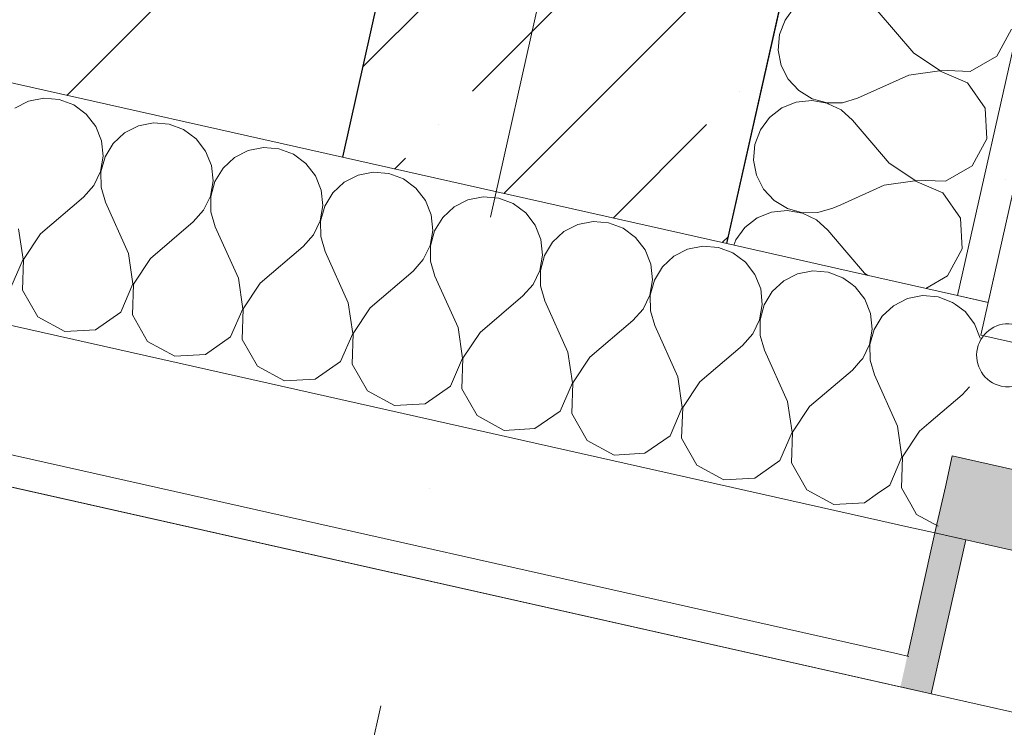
# Model space of a CAD drawing. Header units: millimetres. Extents: x -7218036 to -6523761, y 6117771 to 6337028.
# Tile 51 of 223: x -7156968 to -7156344, y 6129865 to 6130313. Entities that reach past the tile are written whole.
import ezdxf
from ezdxf.enums import TextEntityAlignment as Align

# ---------------------------------------------------------------- set-up
doc = ezdxf.new("R2010")
doc.units = ezdxf.units.MM
doc.header["$MEASUREMENT"] = 0
doc.linetypes.add('Штрихпунктирная', pattern=[670.277762, 352.777767, -176.388884, 0, -141.111112])
for name, color, linetype in [('S - квартира_помещение.АР', 7, 'Continuous'), ('АР-Ограждения _балкона _ лоджии.АР', 7, 'Continuous'), ('АР-Стены внешние_Балконы _ лоджии.АР', 7, 'Continuous'), ('АР-Стены_внешние_.АР', 7, 'Continuous'), ('АР-Чертеж-Оси_Осевые размеры.АР', 7, 'Continuous')]:
    doc.layers.add(name, color=color, linetype=linetype)
for name, color, linetype, lineweight in [('АР-Ограждения _балкона _ лоджии.АР_Ном._пера__1', 7, 'Continuous', 0), ('АР-Стены внешние_Балконы _ лоджии.АР_Ном._пера__1', 7, 'Continuous', 0), ('АР-Стены_внешние_.АР_Ном._пера__1', 7, 'Continuous', 30), ('АР-Стены_внешние_.АР_Ном._пера__120', 7, 'Continuous', 0), ('АР-Чертеж-Оси_Осевые размеры.АР_Ном._пера__120', 7, 'Continuous', 0), ('Окна Archicad_Ном._пера__120', 7, 'Continuous', 0)]:
    doc.layers.add(name, color=color, linetype=linetype, lineweight=lineweight)
doc.styles.add('РЎР“Р•РќР•Р\xa0Р\x98Р\xa0_РЎРўР\x98Р›Р¬_2', font='GOTHIC.TTF')

# ---------------------------------------------------------------- blocks, each defined once
blk = doc.blocks.new('Стена_144_7', base_point=(-7156719.67, 6130421.18))
at = {"layer": 'АР-Стены_внешние_.АР', "linetype": 'Continuous', "lineweight": 0, "true_color": 0x000000}
h = blk.add_hatch(dxfattribs=at)
h.set_pattern_fill('ЖЕЛЕЗОБЕТОН__PROJECT__0007', color=18, style=0, pattern_type=2)
h.set_pattern_definition([(45, (-6566190.34, 6562677.8), (-84.852814, 84.852814), []), (45, (-6566232.77, 6562720.22), (-84.852814, 84.852814), [90, -30, 0, -30])])
h.paths.add_polyline_path([(-7156475.74, 6130366.4), (-7156719.67, 6130421.18), (-7156763.49, 6130226.04), (-7156519.57, 6130171.26)])
at = {"layer": 'АР-Стены_внешние_.АР_Ном._пера__1', "color": 7, "linetype": 'Continuous', "lineweight": 30}
for p, q in [((-7156719.67, 6130421.18), (-7156763.49, 6130226.04)), ((-7156519.57, 6130171.26), (-7156475.74, 6130366.4))]:
    blk.add_line(p, q, dxfattribs=at)
at = {"layer": 'АР-Стены_внешние_.АР_Ном._пера__1', "color": 7, "linetype": 'Continuous', "lineweight": 15}
blk.add_line((-7156763.49, 6130226.04), (-7156519.57, 6130171.26), dxfattribs=at)
blk = doc.blocks.new('*X330', base_point=(-6566190.34, 6562677.79))
at = {"layer": 'АР-Стены_внешние_.АР_Ном._пера__1', "color": 7, "linetype": 'Continuous', "lineweight": 0}
for p, q in [((-7156471.16, 6130365.37), (-7156471.3, 6130363.68)), ((-7156471.3, 6130363.68), (-7156469.4, 6130354.01)), ((-7156469.4, 6130354.01), (-7156466.62, 6130348.56)), ((-7156464.14, 6130328.94), (-7156469.03, 6130326.98)), ((-7156469.03, 6130326.98), (-7156476.82, 6130320.95)), ((-7156476.82, 6130320.95), (-7156482.68, 6130313.03)), ((-7156482.68, 6130313.03), (-7156486.14, 6130303.8)), ((-7156486.14, 6130303.8), (-7156486.95, 6130293.98)), ((-7156486.95, 6130293.98), (-7156485.05, 6130284.31)), ((-7156485.05, 6130284.31), (-7156480.58, 6130275.53)), ((-7156480.58, 6130275.53), (-7156473.88, 6130268.31)), ((-7156473.88, 6130268.31), (-7156465.46, 6130263.19)), ((-7156475.53, 6130260.95), (-7156484.68, 6130257.29)), ((-7156465.73, 6130261.98), (-7156475.53, 6130260.95)), ((-7156456.02, 6130260.29), (-7156465.73, 6130261.98)), ((-7156465.46, 6130263.19), (-7156455.96, 6130260.57)), ((-7156455.39, 6130259.98), (-7156456.02, 6130260.29)), ((-7156455.96, 6130260.57), (-7156455.47, 6130260.57)), ((-7156484.68, 6130257.29), (-7156492.47, 6130251.26)), ((-7156492.47, 6130251.26), (-7156498.33, 6130243.34)), ((-7156498.33, 6130243.34), (-7156501.79, 6130234.11)), ((-7156501.79, 6130234.11), (-7156502.61, 6130224.29)), ((-7156502.61, 6130224.29), (-7156500.7, 6130214.62)), ((-7156500.7, 6130214.62), (-7156496.23, 6130205.84)), ((-7156496.23, 6130205.84), (-7156489.53, 6130198.62)), ((-7156489.53, 6130198.62), (-7156481.11, 6130193.5)), ((-7156491.18, 6130191.26), (-7156500.33, 6130187.59)), ((-7156481.38, 6130192.29), (-7156491.18, 6130191.26)), ((-7156471.67, 6130190.6), (-7156481.38, 6130192.29)), ((-7156481.11, 6130193.5), (-7156471.61, 6130190.88)), ((-7156471.61, 6130190.88), (-7156461.76, 6130190.95)), ((-7156461.76, 6130190.95), (-7156452.3, 6130193.71)), ((-7156447.27, 6130195.97), (-7156452.3, 6130193.71)), ((-7156500.33, 6130187.59), (-7156508.13, 6130181.57)), ((-7156462.8, 6130186.32), (-7156471.67, 6130190.6)), ((-7156455.43, 6130179.77), (-7156462.8, 6130186.32)), ((-7156508.13, 6130181.57), (-7156513.98, 6130173.64)), ((-7156443.44, 6130165.72), (-7156455.43, 6130179.77)), ((-7156513.98, 6130173.64), (-7156515.24, 6130170.29))]:
    blk.add_line(p, q, dxfattribs=at)
blk = doc.blocks.new('*X331', base_point=(-6566190.34, 6562677.79))
at = {"layer": 'АР-Стены_внешние_.АР_Ном._пера__1', "color": 7, "linetype": 'Continuous', "lineweight": 0}
for p, q in [((-7156400.94, 6130291.99), (-7156424.13, 6130319.16)), ((-7156348.25, 6130290.2), (-7156338.93, 6130307.35)), ((-7156400.94, 6130291.99), (-7156384.7, 6130281.17)), ((-7156365.19, 6130280.5), (-7156348.25, 6130290.2)), ((-7156384.76, 6130280.89), (-7156404.08, 6130278.05)), ((-7156366.84, 6130273.15), (-7156384.76, 6130280.89)), ((-7156384.7, 6130281.17), (-7156365.19, 6130280.5)), ((-7156404.08, 6130278.05), (-7156436.65, 6130263.41)), ((-7156355.67, 6130257.14), (-7156366.84, 6130273.15)), ((-7156455.47, 6130260.57), (-7156446.11, 6130260.64)), ((-7156447.15, 6130256.01), (-7156455.39, 6130259.98)), ((-7156446.11, 6130260.64), (-7156436.65, 6130263.41)), ((-7156439.78, 6130249.47), (-7156447.15, 6130256.01)), ((-7156354.58, 6130237.65), (-7156355.67, 6130257.14)), ((-7156416.6, 6130222.3), (-7156439.78, 6130249.47)), ((-7156363.9, 6130220.5), (-7156354.58, 6130237.65)), ((-7156416.6, 6130222.3), (-7156400.35, 6130211.48)), ((-7156380.84, 6130210.81), (-7156363.9, 6130220.5)), ((-7156400.41, 6130211.2), (-7156419.73, 6130208.36)), ((-7156382.5, 6130203.45), (-7156400.41, 6130211.2)), ((-7156400.35, 6130211.48), (-7156380.84, 6130210.81)), ((-7156419.73, 6130208.36), (-7156447.27, 6130195.97)), ((-7156371.32, 6130187.45), (-7156382.5, 6130203.45)), ((-7156370.23, 6130167.96), (-7156371.32, 6130187.45)), ((-7156379.55, 6130150.81), (-7156370.23, 6130167.96)), ((-7156432.25, 6130152.61), (-7156443.44, 6130165.72)), ((-7156432.25, 6130152.61), (-7156430.08, 6130151.16)), ((-7156393.36, 6130142.91), (-7156379.55, 6130150.81))]:
    blk.add_line(p, q, dxfattribs=at)
blk = doc.blocks.new('Стена_146_7', base_point=(-7156475.74, 6130366.4))
at = {"layer": 'АР-Стены_внешние_.АР', "linetype": 'Continuous', "lineweight": 0, "true_color": 0x000000}
h = blk.add_hatch(dxfattribs=at)
h.set_pattern_fill('ШТУКАТУРКА__ГИПС_01_0007', color=18, style=0, pattern_type=2)
h.set_pattern_definition([(45, (-6566190.34, 6563027.8), (-111.369318, 111.369318), [0, -105, 0, -157.5]), (110, (-6565840.34, 6563027.8), (148.001588, 53.868173), [0, -77, 0, -133])])
h.paths.add_polyline_path([(-7156158.47, 6131094.57), (-7156373.21, 6130138.39), (-7156353.7, 6130134.01), (-7156138.96, 6131090.19)])
at = {"layer": 'АР-Стены_внешние_.АР_Ном._пера__1', "color": 7, "linetype": 'Continuous', "lineweight": 0}
for p, q in [((-7156373.21, 6130138.39), (-7156158.47, 6131094.57)), ((-7156519.57, 6130171.26), (-7156475.74, 6130366.4))]:
    blk.add_line(p, q, dxfattribs=at)
at = {"layer": 'АР-Стены_внешние_.АР_Ном._пера__1', "color": 7, "linetype": 'Continuous', "lineweight": 15}
for p, q in [((-7156519.57, 6130171.26), (-7156441.93, 6130153.82)), ((-7156441.93, 6130153.82), (-7156373.21, 6130138.39)), ((-7156373.21, 6130138.39), (-7156353.7, 6130134.01))]:
    blk.add_line(p, q, dxfattribs=at)
at = {"layer": 'АР-Стены_внешние_.АР_Ном._пера__1', "color": 7, "linetype": 'Continuous', "lineweight": 0, "flags": 128}
blk.add_lwpolyline([(-7156353.7, 6130134.01), (-7156138.96, 6131090.19)], dxfattribs=at)
at = {"layer": 'АР-Стены_внешние_.АР', "color": 7, "lineweight": 0}
for name in ['*X331', '*X330']:
    blk.add_blockref(name, (-6566190.34, 6562677.79), dxfattribs=at)
blk = doc.blocks.new('*X360', base_point=(-6566190.34, 6562677.79))
at = {"layer": 'АР-Стены_внешние_.АР_Ном._пера__1', "color": 7, "linetype": 'Continuous', "lineweight": 0}
for p, q in [((-7156368.41, 6130128.18), (-7156374.5, 6130132.68)), ((-7156362.39, 6130120.39), (-7156368.41, 6130128.18)), ((-7156358.78, 6130111.39), (-7156362.39, 6130120.39)), ((-7156370.21, 6130075.49), (-7156365.7, 6130080.56)), ((-7156391.4, 6130057.4), (-7156370.21, 6130075.49)), ((-7156402.91, 6130006.15), (-7156399.17, 6129999.61)), ((-7156399.17, 6129999.61), (-7156385.55, 6129992.21))]:
    blk.add_line(p, q, dxfattribs=at)
blk = doc.blocks.new('*X361', base_point=(-6566190.34, 6562677.79))
at = {"layer": 'АР-Стены_внешние_.АР_Ном._пера__1', "color": 7, "linetype": 'Continuous', "lineweight": 0}
for p, q in [((-7156438.1, 6130143.83), (-7156440.93, 6130145.92)), ((-7156432.08, 6130136.04), (-7156438.1, 6130143.83)), ((-7156428.41, 6130126.89), (-7156432.08, 6130136.04)), ((-7156405.05, 6130136.41), (-7156413.83, 6130131.94)), ((-7156395.38, 6130138.31), (-7156405.05, 6130136.41)), ((-7156385.56, 6130137.5), (-7156395.38, 6130138.31)), ((-7156376.34, 6130134.04), (-7156385.56, 6130137.5)), ((-7156413.83, 6130131.94), (-7156421.06, 6130125.24)), ((-7156374.5, 6130132.68), (-7156376.34, 6130134.04)), ((-7156427.39, 6130117.09), (-7156428.41, 6130126.89)), ((-7156421.06, 6130125.24), (-7156426.17, 6130116.82)), ((-7156429.08, 6130107.38), (-7156427.39, 6130117.09)), ((-7156426.17, 6130116.82), (-7156428.8, 6130107.32)), ((-7156433.36, 6130098.51), (-7156429.08, 6130107.38)), ((-7156428.8, 6130107.32), (-7156428.72, 6130097.47)), ((-7156434.72, 6130096.97), (-7156433.36, 6130098.51)), ((-7156428.72, 6130097.47), (-7156425.96, 6130088.01)), ((-7156411.31, 6130055.44), (-7156425.96, 6130088.01)), ((-7156408.48, 6130036.12), (-7156411.31, 6130055.44)), ((-7156397.37, 6130052.3), (-7156391.4, 6130057.4)), ((-7156397.37, 6130052.3), (-7156408.2, 6130036.06)), ((-7156416.22, 6130018.2), (-7156408.48, 6130036.12)), ((-7156408.2, 6130036.06), (-7156408.86, 6130016.55)), ((-7156424.04, 6130012.75), (-7156416.22, 6130018.2)), ((-7156408.86, 6130016.55), (-7156402.91, 6130006.15))]:
    blk.add_line(p, q, dxfattribs=at)
blk = doc.blocks.new('*X363', base_point=(-6566190.34, 6562677.79))
at = {"layer": 'АР-Стены_внешние_.АР_Ном._пера__1', "color": 7, "linetype": 'Continuous', "lineweight": 0}
for p, q in [((-7156962.59, 6130261.63), (-7156971.37, 6130257.15)), ((-7156952.92, 6130263.53), (-7156962.59, 6130261.63)), ((-7156943.1, 6130262.72), (-7156952.92, 6130263.53)), ((-7156933.88, 6130259.25), (-7156943.1, 6130262.72)), ((-7156925.95, 6130253.4), (-7156933.88, 6130259.25)), ((-7156919.93, 6130245.6), (-7156925.95, 6130253.4)), ((-7156883.23, 6130247.88), (-7156892.9, 6130245.97)), ((-7156873.41, 6130247.06), (-7156883.23, 6130247.88)), ((-7156864.19, 6130243.6), (-7156873.41, 6130247.06)), ((-7156916.26, 6130236.45), (-7156919.93, 6130245.6)), ((-7156901.68, 6130241.5), (-7156908.9, 6130234.8)), ((-7156892.9, 6130245.97), (-7156901.68, 6130241.5)), ((-7156856.26, 6130237.74), (-7156864.19, 6130243.6)), ((-7156915.24, 6130226.65), (-7156916.26, 6130236.45)), ((-7156908.9, 6130234.8), (-7156914.02, 6130226.38)), ((-7156850.23, 6130229.95), (-7156856.26, 6130237.74)), ((-7156846.57, 6130220.8), (-7156850.23, 6130229.95)), ((-7156823.21, 6130230.32), (-7156831.99, 6130225.85)), ((-7156813.54, 6130232.22), (-7156823.21, 6130230.32)), ((-7156803.72, 6130231.41), (-7156813.54, 6130232.22)), ((-7156794.49, 6130227.95), (-7156803.72, 6130231.41)), ((-7156916.93, 6130216.95), (-7156915.24, 6130226.65)), ((-7156914.02, 6130226.38), (-7156916.64, 6130216.88)), ((-7156831.99, 6130225.85), (-7156839.21, 6130219.15)), ((-7156786.57, 6130222.09), (-7156794.49, 6130227.95)), ((-7156780.54, 6130214.3), (-7156786.57, 6130222.09)), ((-7156921.21, 6130208.07), (-7156916.93, 6130216.95)), ((-7156916.64, 6130216.88), (-7156916.57, 6130207.03)), ((-7156845.54, 6130211), (-7156846.57, 6130220.8)), ((-7156839.21, 6130219.15), (-7156844.33, 6130210.73)), ((-7156743.85, 6130216.57), (-7156753.51, 6130214.67)), ((-7156734.03, 6130215.76), (-7156743.85, 6130216.57)), ((-7156847.23, 6130201.29), (-7156845.54, 6130211)), ((-7156844.33, 6130210.73), (-7156846.95, 6130201.23)), ((-7156776.88, 6130205.15), (-7156780.54, 6130214.3)), ((-7156762.29, 6130210.2), (-7156769.52, 6130203.5)), ((-7156753.51, 6130214.67), (-7156762.29, 6130210.2)), ((-7156724.8, 6130212.3), (-7156734.03, 6130215.76)), ((-7156716.87, 6130206.44), (-7156724.8, 6130212.3)), ((-7156927.75, 6130200.7), (-7156921.21, 6130208.07)), ((-7156916.57, 6130207.03), (-7156913.81, 6130197.57)), ((-7156775.85, 6130195.35), (-7156776.88, 6130205.15)), ((-7156769.52, 6130203.5), (-7156774.64, 6130195.08)), ((-7156710.85, 6130198.64), (-7156716.87, 6130206.44)), ((-7156954.92, 6130177.52), (-7156927.75, 6130200.7)), ((-7156899.16, 6130165), (-7156913.81, 6130197.57)), ((-7156851.51, 6130192.42), (-7156847.23, 6130201.29)), ((-7156846.95, 6130201.23), (-7156846.88, 6130191.38)), ((-7156707.18, 6130189.5), (-7156710.85, 6130198.64)), ((-7156683.82, 6130199.02), (-7156692.6, 6130194.55)), ((-7156674.15, 6130200.92), (-7156683.82, 6130199.02)), ((-7156664.33, 6130200.11), (-7156674.15, 6130200.92)), ((-7156655.11, 6130196.64), (-7156664.33, 6130200.11)), ((-7156858.05, 6130185.05), (-7156851.51, 6130192.42)), ((-7156846.88, 6130191.38), (-7156844.12, 6130181.92)), ((-7156777.54, 6130185.64), (-7156775.85, 6130195.35)), ((-7156774.64, 6130195.08), (-7156777.26, 6130185.58)), ((-7156692.6, 6130194.55), (-7156699.83, 6130187.85)), ((-7156647.18, 6130190.79), (-7156655.11, 6130196.64)), ((-7156641.16, 6130182.99), (-7156647.18, 6130190.79)), ((-7156885.22, 6130161.87), (-7156858.05, 6130185.05)), ((-7156781.82, 6130176.77), (-7156777.54, 6130185.64)), ((-7156777.26, 6130185.58), (-7156777.19, 6130175.72)), ((-7156706.16, 6130179.7), (-7156707.18, 6130189.5)), ((-7156699.83, 6130187.85), (-7156704.94, 6130179.43)), ((-7156604.46, 6130185.27), (-7156614.13, 6130183.37)), ((-7156594.64, 6130184.46), (-7156604.46, 6130185.27)), ((-7156966.02, 6130161.34), (-7156968.85, 6130180.65)), ((-7156829.47, 6130149.35), (-7156844.12, 6130181.92)), ((-7156707.85, 6130169.99), (-7156706.16, 6130179.7)), ((-7156704.94, 6130179.43), (-7156707.57, 6130169.93)), ((-7156637.49, 6130173.85), (-7156641.16, 6130182.99)), ((-7156622.91, 6130178.89), (-7156630.13, 6130172.19)), ((-7156614.13, 6130183.37), (-7156622.91, 6130178.89)), ((-7156585.42, 6130180.99), (-7156594.64, 6130184.46)), ((-7156577.49, 6130175.14), (-7156585.42, 6130180.99)), ((-7156954.92, 6130177.52), (-7156965.74, 6130161.27)), ((-7156788.36, 6130169.4), (-7156781.82, 6130176.77)), ((-7156777.19, 6130175.72), (-7156774.42, 6130166.27)), ((-7156636.46, 6130164.05), (-7156637.49, 6130173.85)), ((-7156630.13, 6130172.19), (-7156635.25, 6130163.77)), ((-7156571.46, 6130167.34), (-7156577.49, 6130175.14)), ((-7156815.53, 6130146.22), (-7156788.36, 6130169.4)), ((-7156759.78, 6130133.69), (-7156774.42, 6130166.27)), ((-7156712.13, 6130161.11), (-7156707.85, 6130169.99)), ((-7156707.57, 6130169.93), (-7156707.49, 6130160.07)), ((-7156567.8, 6130158.19), (-7156571.46, 6130167.34)), ((-7156544.44, 6130167.71), (-7156553.22, 6130163.24)), ((-7156534.77, 6130169.62), (-7156544.44, 6130167.71)), ((-7156524.95, 6130168.8), (-7156534.77, 6130169.62)), ((-7156515.72, 6130165.34), (-7156524.95, 6130168.8)), ((-7156973.76, 6130143.42), (-7156966.02, 6130161.34)), ((-7156965.74, 6130161.27), (-7156966.4, 6130141.77)), ((-7156896.33, 6130145.69), (-7156899.16, 6130165)), ((-7156885.22, 6130161.87), (-7156896.04, 6130145.62)), ((-7156718.67, 6130153.75), (-7156712.13, 6130161.11)), ((-7156707.49, 6130160.07), (-7156704.73, 6130150.61)), ((-7156638.16, 6130154.34), (-7156636.46, 6130164.05)), ((-7156635.25, 6130163.77), (-7156637.87, 6130154.27)), ((-7156553.22, 6130163.24), (-7156560.44, 6130156.54)), ((-7156507.8, 6130159.49), (-7156515.72, 6130165.34)), ((-7156745.84, 6130130.56), (-7156718.67, 6130153.75)), ((-7156642.43, 6130145.46), (-7156638.16, 6130154.34)), ((-7156637.87, 6130154.27), (-7156637.8, 6130144.42)), ((-7156566.77, 6130148.39), (-7156567.8, 6130158.19)), ((-7156560.44, 6130156.54), (-7156565.56, 6130148.12)), ((-7156501.77, 6130151.69), (-7156507.8, 6130159.49)), ((-7156465.07, 6130153.97), (-7156474.74, 6130152.06)), ((-7156455.25, 6130153.15), (-7156465.07, 6130153.97)), ((-7156826.63, 6130130.03), (-7156829.47, 6130149.35)), ((-7156690.08, 6130118.04), (-7156704.73, 6130150.61)), ((-7156568.46, 6130138.69), (-7156566.77, 6130148.39)), ((-7156565.56, 6130148.12), (-7156568.18, 6130138.62)), ((-7156498.11, 6130142.54), (-7156501.77, 6130151.69)), ((-7156483.52, 6130147.59), (-7156490.75, 6130140.89)), ((-7156474.74, 6130152.06), (-7156483.52, 6130147.59)), ((-7156446.03, 6130149.69), (-7156455.25, 6130153.15)), ((-7156440.93, 6130145.92), (-7156446.03, 6130149.69)), ((-7156966.4, 6130141.77), (-7156956.71, 6130124.82)), ((-7156904.07, 6130127.77), (-7156896.33, 6130145.69)), ((-7156896.04, 6130145.62), (-7156896.71, 6130126.11)), ((-7156815.53, 6130146.22), (-7156826.35, 6130129.97)), ((-7156648.98, 6130138.09), (-7156642.43, 6130145.46)), ((-7156637.8, 6130144.42), (-7156635.04, 6130134.96)), ((-7156497.08, 6130132.74), (-7156498.11, 6130142.54)), ((-7156490.75, 6130140.89), (-7156495.87, 6130132.47)), ((-7156676.15, 6130114.91), (-7156648.98, 6130138.09)), ((-7156620.39, 6130102.39), (-7156635.04, 6130134.96)), ((-7156572.74, 6130129.81), (-7156568.46, 6130138.69)), ((-7156568.18, 6130138.62), (-7156568.11, 6130128.77)), ((-7156834.37, 6130112.12), (-7156826.63, 6130130.03)), ((-7156826.35, 6130129.97), (-7156827.02, 6130110.46)), ((-7156756.94, 6130114.38), (-7156759.78, 6130133.69)), ((-7156745.84, 6130130.56), (-7156756.66, 6130114.32)), ((-7156579.28, 6130122.44), (-7156572.74, 6130129.81)), ((-7156568.11, 6130128.77), (-7156565.35, 6130119.31)), ((-7156498.77, 6130123.03), (-7156497.08, 6130132.74)), ((-7156495.87, 6130132.47), (-7156498.49, 6130122.97)), ((-7156956.71, 6130124.82), (-7156939.56, 6130115.5)), ((-7156920.07, 6130116.59), (-7156904.07, 6130127.77)), ((-7156896.71, 6130126.11), (-7156887.02, 6130109.17)), ((-7156606.45, 6130099.26), (-7156579.28, 6130122.44)), ((-7156503.05, 6130114.16), (-7156498.77, 6130123.03)), ((-7156498.49, 6130122.97), (-7156498.42, 6130113.12)), ((-7156939.56, 6130115.5), (-7156920.07, 6130116.59)), ((-7156687.25, 6130098.73), (-7156690.08, 6130118.04)), ((-7156550.7, 6130086.74), (-7156565.35, 6130119.31)), ((-7156850.38, 6130100.94), (-7156834.37, 6130112.12)), ((-7156827.02, 6130110.46), (-7156817.33, 6130093.52)), ((-7156764.68, 6130096.46), (-7156756.94, 6130114.38)), ((-7156756.66, 6130114.32), (-7156757.32, 6130094.81)), ((-7156676.15, 6130114.91), (-7156686.97, 6130098.67)), ((-7156509.59, 6130106.79), (-7156503.05, 6130114.16)), ((-7156498.42, 6130113.12), (-7156495.65, 6130103.66)), ((-7156887.02, 6130109.17), (-7156869.87, 6130099.85)), ((-7156536.76, 6130083.61), (-7156509.59, 6130106.79)), ((-7156481.01, 6130071.09), (-7156495.65, 6130103.66)), ((-7156869.87, 6130099.85), (-7156850.38, 6130100.94)), ((-7156694.99, 6130080.81), (-7156687.25, 6130098.73)), ((-7156686.97, 6130098.67), (-7156687.63, 6130079.16)), ((-7156617.56, 6130083.08), (-7156620.39, 6130102.39)), ((-7156606.45, 6130099.26), (-7156617.27, 6130083.02)), ((-7156817.33, 6130093.52), (-7156800.17, 6130084.2)), ((-7156780.69, 6130085.29), (-7156764.68, 6130096.46)), ((-7156757.32, 6130094.81), (-7156747.63, 6130077.87)), ((-7156467.07, 6130067.96), (-7156439.9, 6130091.14)), ((-7156439.9, 6130091.14), (-7156434.72, 6130096.97)), ((-7156800.17, 6130084.2), (-7156780.69, 6130085.29)), ((-7156547.86, 6130067.43), (-7156550.7, 6130086.74)), ((-7156710.99, 6130069.64), (-7156694.99, 6130080.81)), ((-7156687.63, 6130079.16), (-7156677.94, 6130062.22)), ((-7156625.3, 6130065.16), (-7156617.56, 6130083.08)), ((-7156617.27, 6130083.02), (-7156617.94, 6130063.51)), ((-7156536.76, 6130083.61), (-7156547.58, 6130067.36)), ((-7156747.63, 6130077.87), (-7156730.48, 6130068.55)), ((-7156730.48, 6130068.55), (-7156710.99, 6130069.64)), ((-7156555.6, 6130049.51), (-7156547.86, 6130067.43)), ((-7156547.58, 6130067.36), (-7156548.25, 6130047.86)), ((-7156478.17, 6130051.77), (-7156481.01, 6130071.09)), ((-7156467.07, 6130067.96), (-7156477.89, 6130051.71)), ((-7156677.94, 6130062.22), (-7156660.79, 6130052.9)), ((-7156641.3, 6130053.99), (-7156625.3, 6130065.16)), ((-7156617.94, 6130063.51), (-7156608.25, 6130046.56)), ((-7156660.79, 6130052.9), (-7156641.3, 6130053.99)), ((-7156571.61, 6130038.34), (-7156555.6, 6130049.51)), ((-7156548.25, 6130047.86), (-7156538.56, 6130030.91)), ((-7156485.91, 6130033.86), (-7156478.17, 6130051.77)), ((-7156477.89, 6130051.71), (-7156478.55, 6130032.2)), ((-7156608.25, 6130046.56), (-7156591.1, 6130037.25)), ((-7156591.1, 6130037.25), (-7156571.61, 6130038.34)), ((-7156538.56, 6130030.91), (-7156521.4, 6130021.59)), ((-7156501.92, 6130022.68), (-7156485.91, 6130033.86)), ((-7156478.55, 6130032.2), (-7156468.86, 6130015.26)), ((-7156521.4, 6130021.59), (-7156501.92, 6130022.68)), ((-7156468.86, 6130015.26), (-7156451.71, 6130005.94)), ((-7156432.22, 6130007.03), (-7156424.04, 6130012.75)), ((-7156451.71, 6130005.94), (-7156432.22, 6130007.03))]:
    blk.add_line(p, q, dxfattribs=at)
blk = doc.blocks.new('Стена_163_7', base_point=(-7160329.71, 6131231.93))
at = {"layer": 'АР-Стены_внешние_.АР', "linetype": 'Continuous', "lineweight": 0, "true_color": 0x000000}
h = blk.add_hatch(dxfattribs=at)
h.set_pattern_fill('БЛОКИ_БЕТОННЫЕ_ЭФФЕКТИВН_76', color=18, style=0, pattern_type=2)
h.set_pattern_definition([(45, (-6566190.34, 6562677.8), (-127.27922, 127.27922), [])])
h.paths.add_polyline_path([(-7156719.67, 6130421.18), (-7157548.97, 6130607.43), (-7157592.8, 6130412.29), (-7156763.49, 6130226.04)])
at = {"layer": 'АР-Стены_внешние_.АР_Ном._пера__1', "color": 7, "linetype": 'Continuous', "lineweight": 30}
for p, q in [((-7156719.67, 6130421.18), (-7156763.49, 6130226.04)), ((-7156519.57, 6130171.26), (-7156475.74, 6130366.4))]:
    blk.add_line(p, q, dxfattribs=at)
at = {"layer": 'АР-Стены_внешние_.АР_Ном._пера__1', "color": 7, "linetype": 'Continuous', "lineweight": 15}
for p, q in [((-7157592.8, 6130412.29), (-7156763.49, 6130226.04)), ((-7156763.49, 6130226.04), (-7156519.57, 6130171.26)), ((-7156519.57, 6130171.26), (-7156441.93, 6130153.82)), ((-7156441.93, 6130153.82), (-7156373.21, 6130138.39)), ((-7156373.21, 6130138.39), (-7156353.7, 6130134.01))]:
    blk.add_line(p, q, dxfattribs=at)
at = {"layer": 'АР-Стены_внешние_.АР_Ном._пера__1', "color": 7, "linetype": 'Continuous', "lineweight": 0}
for p, q in [((-7156519.57, 6130171.26), (-7156475.74, 6130366.4)), ((-7157625.67, 6130265.93), (-7156421.86, 6129995.58)), ((-7157643.2, 6130187.88), (-7156411.16, 6129911.18)), ((-7156421.86, 6129995.58), (-7156406.08, 6129992.03)), ((-7156406.08, 6129992.03), (-7156386.57, 6129987.65)), ((-7156411.16, 6129911.18), (-7156404.1, 6129909.6))]:
    blk.add_line(p, q, dxfattribs=at)
at = {"layer": 'АР-Стены_внешние_.АР_Ном._пера__1', "color": 7, "linetype": 'Continuous', "lineweight": 0, "flags": 128}
blk.add_lwpolyline([(-7157647.58, 6130168.36), (-7156408.48, 6129890.08)], dxfattribs=at)
at = {"layer": 'АР-Стены_внешние_.АР', "color": 7, "lineweight": 0}
for name in ['*X363', '*X361', '*X360']:
    blk.add_blockref(name, (-6566190.34, 6562677.79), dxfattribs=at)
blk = doc.blocks.new('Ограждение_4_7', base_point=(-6566190.34, 6562677.79))
at = {"layer": 'АР-Ограждения _балкона _ лоджии.АР_Ном._пера__1', "color": 7, "linetype": 'Continuous', "lineweight": 0, "flags": 128}
blk.add_lwpolyline([(-7156336.74, 6130119.95, 1), (-7156345.51, 6130080.92, 1)], format="xyb", close=True, dxfattribs=at)
blk = doc.blocks.new('Стандартный Маркер Сетки[71]_7', base_point=(-7153141.2, 6145897.88))
at = {"layer": 'АР-Чертеж-Оси_Осевые размеры.АР_Ном._пера__120', "color": 7, "linetype": 'Штрихпунктирная', "lineweight": 0}
blk.add_line((-7153360.33, 6144922.18), (-7157918.97, 6124625), dxfattribs=at)
at = {"layer": 'АР-Чертеж-Оси_Осевые размеры.АР_Ном._пера__120', "color": 7, "lineweight": 0, "style": 'РЎР“Р•РќР•Р\xa0Р\x98Р\xa0_РЎРўР\x98Р›Р¬_2'}
blk.add_attdef('AC_MarkerText_1', text='', height=350, rotation=347.34172, dxfattribs=at).set_placement((-7158177.75, 6123342.54), align=Align.TOP_CENTER)
blk = doc.blocks.new('Стандартный Маркер Сетки[84]_7', base_point=(-7153141.2, 6145897.88))
at = {"layer": 'АР-Чертеж-Оси_Осевые размеры.АР_Ном._пера__120', "color": 7, "linetype": 'Штрихпунктирная', "lineweight": 0}
blk.add_line((-7153360.33, 6144922.18), (-7157918.97, 6124625), dxfattribs=at)
at = {"layer": 'АР-Чертеж-Оси_Осевые размеры.АР_Ном._пера__120', "color": 7, "lineweight": 0, "style": 'РЎР“Р•РќР•Р\xa0Р\x98Р\xa0_РЎРўР\x98Р›Р¬_2'}
blk.add_attdef('AC_MarkerText_1', text='', height=350, rotation=347.34172, dxfattribs=at).set_placement((-7158177.75, 6123342.54), align=Align.TOP_CENTER)
blk = doc.blocks.new('Горизонтальное Многостворчатое Окно 23[18]_7', base_point=(-6566190.34, 6562677.79))
at = {"layer": 'Окна Archicad_Ном._пера__120', "linetype": 'Continuous', "lineweight": 0, "true_color": 0xffffff}
blk.add_hatch(color=7, dxfattribs=at).paths.add_polyline_path([(-7156387.54, 6129987.87), (-7156338.76, 6129976.91), (-7156327.8, 6130025.7), (-7156376.59, 6130036.66)])
at = {"layer": 'Окна Archicad_Ном._пера__120', "color": 7, "linetype": 'Continuous', "lineweight": 0}
for p, q in [((-7156380.97, 6130017.14), (-7156376.59, 6130036.66)), ((-7156380.97, 6130017.14), (-7156376.59, 6130036.66)), ((-7153995.89, 6129501.99), (-7156376.59, 6130036.66)), ((-7156327.8, 6130025.7), (-7156376.59, 6130036.66)), ((-7156387.54, 6129987.87), (-7156380.97, 6130017.14)), ((-7156387.54, 6129987.87), (-7156380.97, 6130017.14)), ((-7156387.54, 6129987.87), (-7156338.76, 6129976.91)), ((-7156368.03, 6129983.49), (-7156389.94, 6129885.92)), ((-7156409.46, 6129890.3), (-7156389.94, 6129885.92)), ((-7154048.27, 6129360.02), (-7156389.94, 6129885.92))]:
    blk.add_line(p, q, dxfattribs=at)
blk = doc.blocks.new('Стена_175_7', base_point=(-7156375.61, 6130036.44))
at = {"layer": 'АР-Стены внешние_Балконы _ лоджии.АР', "linetype": 'Continuous', "lineweight": 0, "true_color": 0x000000}
blk.add_hatch(color=18, dxfattribs=at).paths.add_polyline_path([(-7156409.46, 6129890.3), (-7156389.94, 6129885.92), (-7156368.03, 6129983.49), (-7156387.54, 6129987.87), (-7156405.07, 6129909.81)])
at = {"layer": 'АР-Стены внешние_Балконы _ лоджии.АР_Ном._пера__1', "color": 7, "linetype": 'Continuous', "lineweight": 0}
for p, q in [((-7156380.97, 6130017.14), (-7156376.59, 6130036.66)), ((-7156387.54, 6129987.87), (-7156380.97, 6130017.14)), ((-7156405.07, 6129909.81), (-7156387.54, 6129987.87)), ((-7156387.54, 6129987.87), (-7156368.03, 6129983.49)), ((-7156368.03, 6129983.49), (-7156389.94, 6129885.92)), ((-7156409.46, 6129890.3), (-7156389.94, 6129885.92))]:
    blk.add_line(p, q, dxfattribs=at)
at = {"layer": 'Окна Archicad_Ном._пера__120', "color": 7, "linetype": 'Continuous', "lineweight": 0}
blk.add_blockref('Горизонтальное Многостворчатое Окно 23[18]_7', (-6566190.34, 6562677.79), dxfattribs=at)

msp = doc.modelspace()

# ---------------------------------------------------------------- linework, layer by layer
at = {"layer": 'S - квартира_помещение.АР', "color": 254, "linetype": 'Continuous', "lineweight": 0, "true_color": 0xd8d8d8, "flags": 128}
msp.add_lwpolyline([(-7156358.386, 6130113.145), (-7153782.48, 6129534.641), (-7153563.053, 6130511.684), (-7156138.959, 6131090.189)], close=True, dxfattribs=at)
at = {"layer": 'АР-Стены_внешние_.АР_Ном._пера__120', "color": 7, "linetype": 'Continuous', "lineweight": 15}
msp.add_lwpolyline([(-7160678.785, 6147703.818), (-7156649.072, 6146798.809), (-7157102.655, 6144779.134), (-7154526.85, 6144200.653), (-7153728.101, 6147757.246), (-7144244.35, 6145627.314), (-7144673.9, 6143714.694), (-7141863.391, 6143083.501), (-7141660.612, 6143986.413), (-7137523.764, 6143057.351), (-7140042.701, 6131841.269), (-7141245.684, 6126484.744), (-7164350.663, 6131673.721)], dxfattribs=at)

# ---------------------------------------------------------------- block references
at = {"layer": 'АР-Ограждения _балкона _ лоджии.АР', "color": 7, "linetype": 'Continuous', "lineweight": 0}
msp.add_blockref('Ограждение_4_7', (-6566190.34, 6562677.795), dxfattribs=at)
at = {"layer": 'АР-Стены внешние_Балконы _ лоджии.АР', "color": 7, "lineweight": 0}
msp.add_blockref('Стена_175_7', (-7156375.613, 6130036.436), dxfattribs=at)
at = {"layer": 'АР-Стены_внешние_.АР', "color": 7, "lineweight": 0}
for name, p in [('Стена_144_7', (-7156719.668, 6130421.178)), ('Стена_163_7', (-7160329.708, 6131231.93)), ('Стена_146_7', (-7156475.744, 6130366.397))]:
    msp.add_blockref(name, p, dxfattribs=at)
at = {"layer": 'АР-Чертеж-Оси_Осевые размеры.АР', "color": 8, "linetype": 'Continuous', "lineweight": 15}
for name in ['Стандартный Маркер Сетки[71]_7', 'Стандартный Маркер Сетки[84]_7']:
    msp.add_blockref(name, (-7153141.199, 6145897.878), dxfattribs=at)

doc.saveas('drawing.dxf')
